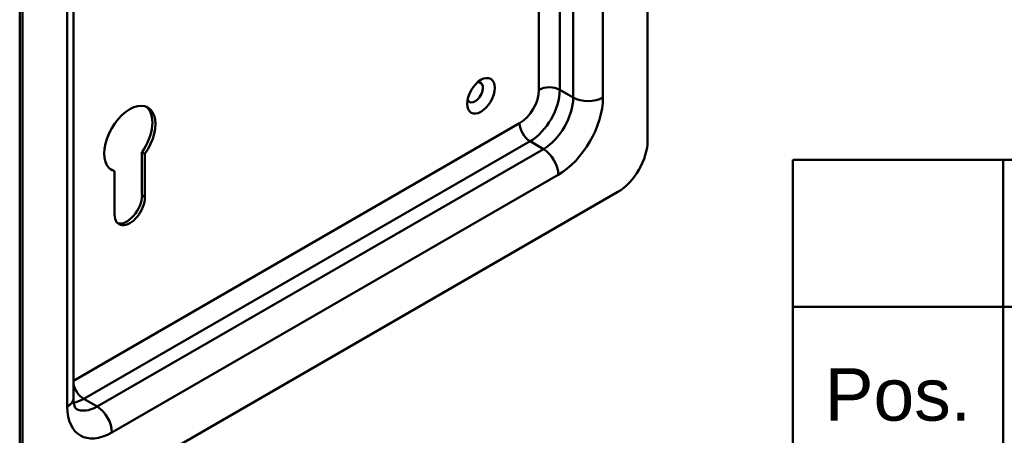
# Model space of a CAD drawing. Header units: millimetres. Extents: x 20 to 833, y 20 to 574.
# Tile 4 of 7: x 367 to 460, y 85 to 124. Entities that reach past the tile are written whole.
import ezdxf
from ezdxf.enums import TextEntityAlignment as Align

# ---------------------------------------------------------------- set-up
doc = ezdxf.new("R2010")
doc.units = ezdxf.units.MM
doc.header["$LTSCALE"] = 2
for name, color, linetype, lineweight in [('Sichtbare Kanten(DIN)', 7, 'Continuous', 50), ('Sichtbare tangentiale Kanten(DIN)', 7, 'Continuous', 50), ('Skizziergeometrie(DIN)', 7, 'Continuous', 50), ('Symbole(DIN)', 7, 'Continuous', 25)]:
    doc.layers.add(name, color=color, linetype=linetype, lineweight=lineweight)
doc.styles.add('Aktuell-DIN', font='arial.ttf')
doc.styles.add('Textstil10', font='arial.ttf')
doc.styles.add('Textstil41', font='arial.ttf', dxfattribs={"width": 0.8})
doc.styles.add('Textstil83', font='arial.ttf', dxfattribs={"width": 0.8})

# ---------------------------------------------------------------- blocks, each defined once
blk = doc.blocks.new('Schriftfelder Heusser')
at = {"layer": 'Skizziergeometrie(DIN)'}
for p, q in [((101, 229.917), (101, 236.917)), ((101, 236.917), (291, 236.917)), ((111, 229.917), (111, 236.917)), ((101, 191.417), (101, 229.917)), ((101, 229.917), (291, 229.917)), ((111, 229.917), (111, 221.417))]:
    blk.add_line(p, q, dxfattribs=at)
at = {"layer": 'Symbole(DIN)', "color": 179, "true_color": 0x262659, "insert": (106, 227), "char_height": 2.4892, "attachment_point": 2, "style": 'Aktuell-DIN'}
blk.add_mtext('Pos.', dxfattribs=at)
at = {"layer": 'Symbole(DIN)', "color": 179, "true_color": 0x262659}
for tag, height, style, p in [('AUTOR', 2.489, 'Aktuell-DIN', (240.035, 219.263)), ('KONTROLLDATUM', 2, 'Textstil10', (217.417, 215.038)), ('KONTROLLIERT_VON', 2, 'Textstil10', (239.981, 215.054))]:
    blk.add_attdef(tag, text='', height=height, dxfattribs=dict(at, style=style)).set_placement(p, align=Align.MIDDLE_LEFT)
at = {"layer": 'Symbole(DIN)', "color": 179, "true_color": 0x262659, "style": 'Textstil10'}
blk.add_attdef('ERSTELLUNGSDATUM_001', (217.264, 218.291), '', height=2, dxfattribs=at)
at = {"layer": 'Symbole(DIN)', "color": 7, "style": 'Textstil83', "width": 0.8}
blk.add_attdef('Anfänglicher_Ansichtsmaßstab_001', (281.568, 213.345), '', height=2.3, dxfattribs=at)
at = {"layer": 'Symbole(DIN)', "color": 179, "true_color": 0x262659, "style": 'Textstil10'}
blk.add_attdef('PROJEKT', text='', height=2, dxfattribs=at).set_placement((217.773, 209.719), align=Align.BOTTOM_LEFT)
at = {"layer": 'Symbole(DIN)', "color": 7, "style": 'Textstil41', "width": 0.8}
blk.add_attdef('STATUS', text='', height=5, dxfattribs=at).set_placement((284.526, 195.865), align=Align.MIDDLE_CENTER)

msp = doc.modelspace()

# ---------------------------------------------------------------- linework, layer by layer
at = {"layer": 'Sichtbare Kanten(DIN)'}
for p, q in [((426.208, 112.833), (426.208, 194.483)), ((366.528, 160.353), (366.528, 78.703)), ((366.811, 160.19), (366.811, 78.54)), ((371.64, 156.924), (371.64, 88.338)), ((378.153, 107.624), (378.153, 111.731)), ((378.436, 111.568), (378.153, 111.731)), ((378.436, 111.568), (378.436, 107.461)), ((375.551, 109.902), (375.268, 110.065)), ((375.551, 105.795), (375.551, 109.902)), ((369.64, 76.907), (423.38, 107.934))]:
    msp.add_line(p, q, dxfattribs=at)
msp.add_ellipse((410.369, 117.079), major_axis=(0.93, 1.611), ratio=0.57735, dxfattribs=at)
for centre, major_axis, start_param, end_param in [((409.803, 117.405), (-0.53, -0.918), 5.827281, 9.880682), ((376.994, 112.996), (-1.72, -2.979), 1.420207, 6.433775), ((376.711, 113.16), (1.72, 2.979), 4.561799, 6.200871), ((423.38, 111.2), (-2, -3.464), 0.785398, 2.356194), ((376.711, 113.16), (-1.72, -2.979), 0.082315, 0.15059), ((376.711, 106.791), (-1.02, -1.767), 0.139096, 2.356194), ((376.994, 106.628), (-1.02, -1.767), 5.497787, 8.63938)]:
    msp.add_ellipse(centre, major_axis=major_axis, ratio=0.57735, start_param=start_param, end_param=end_param, dxfattribs=at)
msp.add_open_spline([(371.64, 88.338), (371.64, 88.172), (371.651, 88.024), (371.689, 87.769), (371.715, 87.664), (371.771, 87.499), (371.8, 87.439), (371.846, 87.361), (371.863, 87.341), (371.882, 87.323), (371.882, 87.324), (371.882, 87.324)], degree=3, knots=[3.1415927, 3.1415927, 3.1415927, 3.1415927, 3.2986723, 3.2986723, 3.4557519, 3.4557519, 3.6128316, 3.6128316, 3.7699112, 3.7699112, 3.9269908, 3.9269908, 3.9269908, 3.9269908], dxfattribs=at)
at = {"layer": 'Sichtbare tangentiale Kanten(DIN)'}
for p, q in [((421.966, 185.501), (421.966, 116.916)), ((371.054, 87.522), (371.054, 156.107)), ((419.137, 116.916), (419.137, 142.938)), ((417.864, 141.713), (417.864, 117.65)), ((415.884, 117.65), (415.884, 140.54)), ((419.137, 116.916), (417.864, 117.65)), ((371.64, 89.983), (414.046, 114.466)), ((415.036, 112.751), (372.609, 88.257)), ((416.309, 112.017), (415.036, 112.751)), ((373.882, 87.522), (416.309, 112.017)), ((417.723, 109.567), (375.296, 85.072)), ((378.436, 107.461), (378.153, 107.624)), ((373.882, 87.522), (372.609, 88.257))]:
    msp.add_line(p, q, dxfattribs=at)
for centre, major_axis, start_param, end_param in [((416.874, 117.079), (1.4, 0), 0.785398, 2.356194), ((414.046, 116.589), (1.3, 2.252), 3.926991, 5.497787), ((415.036, 116.017), (-2, -3.464), 0.785398, 2.356194), ((416.309, 115.283), (2, 3.464), 3.926991, 5.497787), ((417.723, 114.466), (3, 5.196), 3.926991, 5.497787), ((420.551, 117.732), (2, 0), 3.926991, 5.497787), ((415.036, 113.894), (0.7, -1.212), 3.926991, 5.497787), ((416.309, 110.384), (1, -1.732), 0.785398, 2.356194), ((372.609, 89.4), (-0.7, 1.212), 0.98726, 2.356194), ((369.64, 88.338), (2, 0), 5.497787, 6.283185), ((372.609, 91.522), (-2, -3.464), 0.446666, 0.785398), ((375.296, 89.971), (-3, -5.196), 5.497787, 7.068583), ((373.882, 90.788), (-2, -3.464), 0, 0.785398), ((373.882, 85.889), (-1, 1.732), 3.926991, 5.497787)]:
    msp.add_ellipse(centre, major_axis=major_axis, ratio=0.57735, start_param=start_param, end_param=end_param, dxfattribs=at)

# ---------------------------------------------------------------- block references
at = {"xscale": 2, "yscale": 2, "zscale": 2}
msp.add_blockref('Schriftfelder Heusser', (238, -362.833), dxfattribs=at)

doc.saveas('drawing.dxf')
